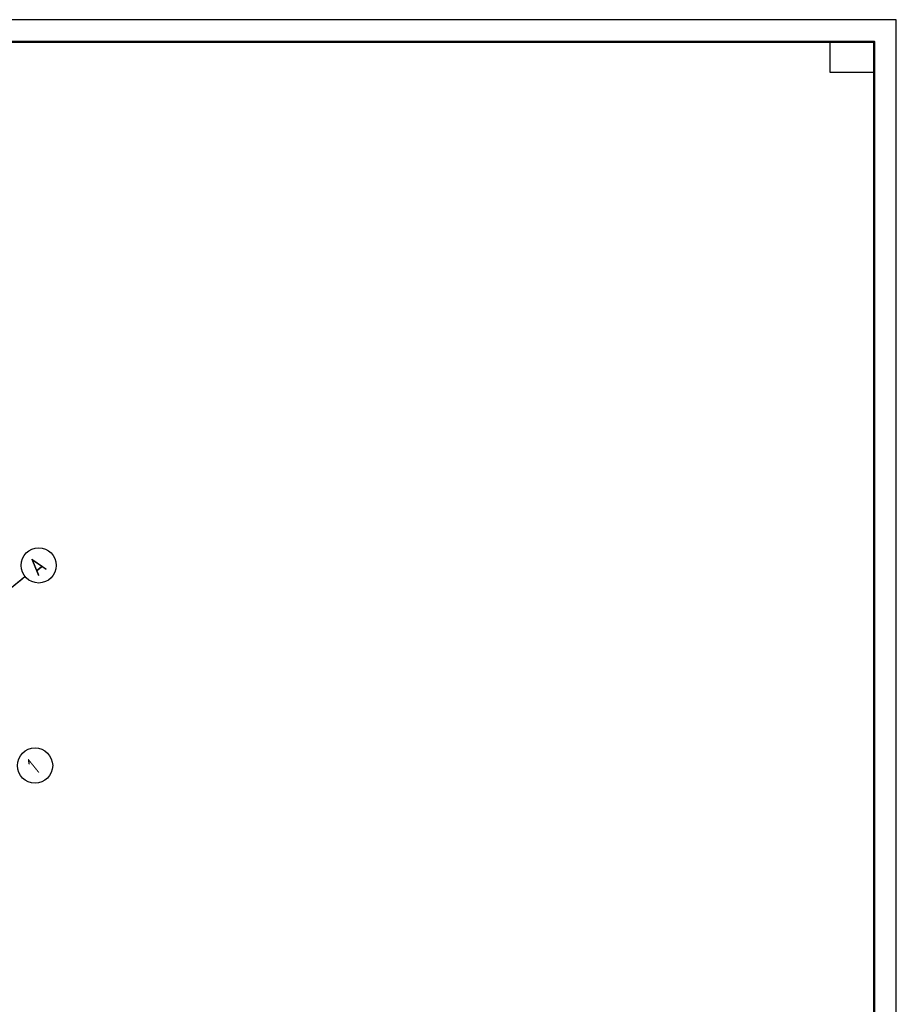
# Model space of a CAD drawing. Header units: millimetres. Extents: x 0 to 59400, y 0 to 42000.
# Tile 7 of 7: x 39534 to 59400, y 19680 to 42000. Entities that reach past the tile are written whole.
import ezdxf

# ---------------------------------------------------------------- set-up
doc = ezdxf.new("R2010")
doc.units = ezdxf.units.MM
doc.linetypes.add('______5', pattern=[1100, 800, -100, 100, -100])
doc.layers.add('Standard', color=7, linetype='Continuous', lineweight=25)
doc.layers.add('Оси', color=7, linetype='______5', lineweight=13, true_color=0x656565)
doc.styles.add('ISOCPEUR', font='txt')

msp = doc.modelspace()

# ---------------------------------------------------------------- linework, layer by layer
at = {"layer": 'Standard', "color": 7, "linetype": 'Continuous', "lineweight": 35, "transparency": 33554687}
for p, q in [((58900, 39900), (58900, 20500)), ((58900, 39500), (58900, 20100))]:
    msp.add_line(p, q, dxfattribs=at)
at = {"layer": 'Standard', "color": 7, "linetype": 'Continuous', "lineweight": 25, "transparency": 33554687}
for points in [[(0, 0), (59400, 0), (59400, 42000), (0, 42000), (0, 0)], [(58900, 41500), (58900, 40800), (57900, 40800), (57900, 41500), (58900, 41500)]]:
    msp.add_lwpolyline(points, close=True, dxfattribs=at)
at = {"layer": 'Standard', "color": 7, "linetype": 'Continuous', "lineweight": 50, "transparency": 33554687}
msp.add_lwpolyline([(2000, 41500), (58900, 41500), (58900, 500), (2000, 500), (2000, 41500)], close=True, dxfattribs=at)
at = {"layer": 'Standard', "color": 7, "linetype": 'Continuous', "lineweight": 25, "transparency": 33554687}
msp.add_lwpolyline([(58900, 41500), (2000, 41500), (2000, 9952), (58900, 9952), (58900, 41500)], dxfattribs=at)
at = {"layer": 'Оси', "color": 8, "linetype": '______5', "lineweight": -3, "transparency": 33554687}
msp.add_line((29566, 21209), (39653, 29378), dxfattribs=at)
at = {"layer": 'Оси', "color": 7, "linetype": 'Continuous', "lineweight": 25, "transparency": 33554687}
msp.add_line((38487, 28434), (39653, 29378), dxfattribs=at)
for centre in [(39964, 29630), (39881, 25092)]:
    msp.add_circle(centre, 400, dxfattribs=at)

# ---------------------------------------------------------------- texts
at = {"layer": 'Оси', "color": 7, "linetype": 'Continuous', "lineweight": 35, "transparency": 33554687, "char_height": 400, "attachment_point": 7, "rotation": 39, "style": 'ISOCPEUR'}
for s, insert, width in [('\\W0.82;А', (39941, 29371), 523.53), ('\\W0.56;1', (39921, 24884), 311.12)]:
    msp.add_mtext(s, dxfattribs=dict(at, insert=insert, width=width))

doc.saveas('drawing.dxf')
